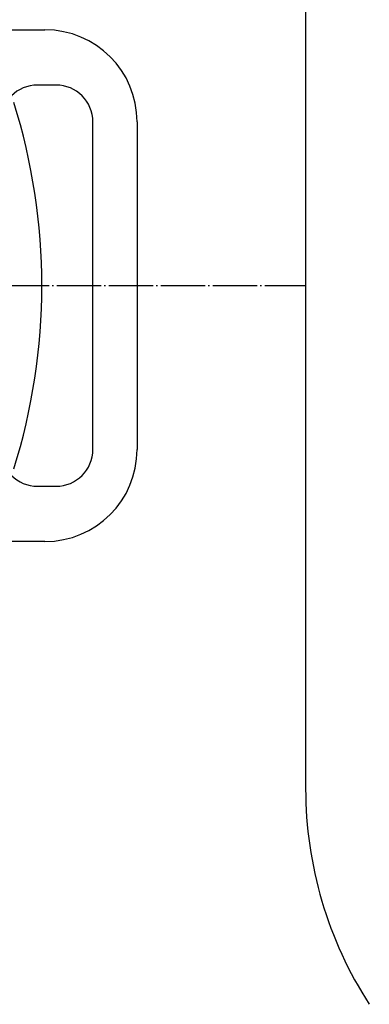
# Model space of a CAD drawing. Extents: x -1763 to 4575, y -3429 to 1051.
# Tile 154 of 193: x 2763 to 2858, y -1917 to -1650. Entities that reach past the tile are written whole.
import ezdxf

# ---------------------------------------------------------------- set-up
doc = ezdxf.new("R2010")
doc.units = 0
doc.linetypes.add('DOT_CENTER', pattern=[14, 12, -1, 0, -1])
doc.layers.get('0').update_dxf_attribs({"linetype": 'CONTINUOUS'})
doc.layers.add('1', color=7, linetype='CONTINUOUS')

# ---------------------------------------------------------------- blocks, each defined once
blk = doc.blocks.new('24991-0S112_1__257', base_point=(2794.6, -1791.38))
at = {"color": 1, "linetype": 'CONTINUOUS'}
for p, q in [((2754.6, -1652.38), (2754.6, -1652.98)), ((2754.6, -1652.38), (2769.6, -1652.38)), ((2772.6, -1667.38), (2767.6, -1667.38)), ((2757.6, -1677.38), (2757.6, -1766.38)), ((2782.6, -1766.38), (2782.6, -1677.38)), ((2794.6, -1677.38), (2794.6, -1766.38)), ((2767.6, -1776.38), (2772.6, -1776.38)), ((2754.6, -1791.38), (2754.6, -1790.78)), ((2769.6, -1791.38), (2754.6, -1791.38))]:
    blk.add_line(p, q, dxfattribs=at)
for centre, radius, start, end in [((2769.6, -1677.38), 25, 0, 90), ((2767.6, -1677.38), 10, 90, 180), ((2772.6, -1677.38), 10, 0, 90), ((2767.6, -1766.38), 10, 180, -90), ((2769.6, -1766.38), 25, -90, 0), ((2772.6, -1766.38), 10, -90, 0)]:
    blk.add_arc(centre, radius, start, end, dxfattribs=at)
blk = doc.blocks.new('STIFF_HANDLES__258', base_point=(2940, -1791.38))
blk.add_blockref('24991-0S112_1__257', (2794.6, -1791.38))
blk = doc.blocks.new('SMALLPARTS__282', base_point=(2940, -1972.18))
blk.add_blockref('STIFF_HANDLES__258', (2940, -1791.38))
blk = doc.blocks.new('E7018-64101__284', base_point=(2940, -1972.18))
blk.add_blockref('SMALLPARTS__282', (2940, -1972.18))
blk = doc.blocks.new('STIFF_ASSY_DUTBD__285', base_point=(2940, -1972.18))
blk.add_blockref('E7018-64101__284', (2940, -1972.18))
blk = doc.blocks.new('A1__286', base_point=(2940, -1972.18))
blk.add_blockref('STIFF_ASSY_DUTBD__285', (2940, -1972.18))
blk = doc.blocks.new('FRONT1__287', base_point=(2940, -1974.24))
blk.add_blockref('A1__286', (2940, -1972.18))
blk = doc.blocks.new('L1__288', base_point=(2940, -1974.24))
blk.add_blockref('FRONT1__287', (2940, -1974.24))
blk = doc.blocks.new('HEADPLATE_EG__472', base_point=(2054.3, -2091.02))
at = {"layer": '1', "color": 7, "linetype": 'CONTINUOUS'}
blk.add_line((2840.31, -1169.43), (2840.31, -1858.53), dxfattribs=at)
at = {"layer": '1', "color": 1, "linetype": 'DOT_CENTER'}
blk.add_line((2363.94, -1721.88), (2840.19, -1721.88), dxfattribs=at)
at = {"layer": '1', "color": 7, "linetype": 'CONTINUOUS'}
for centre, radius, start, end in [((2602.06, -1721.88), 166.69, -17.3657, 17.3657), ((2948.26, -1858.53), 107.95, 180, -147.1401)]:
    blk.add_arc(centre, radius, start, end, dxfattribs=at)

msp = doc.modelspace()

# ---------------------------------------------------------------- block references
msp.add_blockref('L1__288', (2940, -1974.24))
at = {"layer": '1'}
msp.add_blockref('HEADPLATE_EG__472', (2054.3, -2091.02), dxfattribs=at)

doc.saveas('drawing.dxf')
